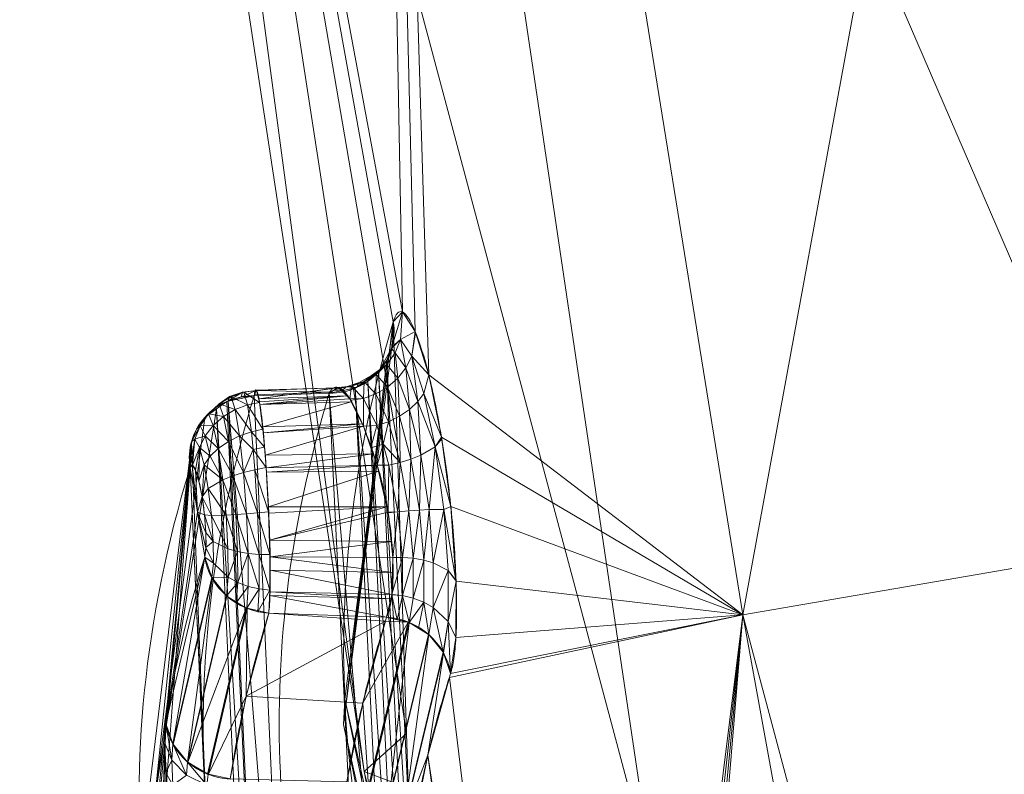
# Model space of a CAD drawing. Header units: millimetres. Extents: x -72 to 72, y -145 to 145.
# Tile 17 of 256: x -42.55 to -38.18, y -109.46 to -106.11. Entities that reach past the tile are written whole.
import ezdxf

# ---------------------------------------------------------------- set-up
doc = ezdxf.new("R2010")
doc.units = ezdxf.units.MM
doc.layers.add('1', color=7, linetype='CONTINUOUS')

msp = doc.modelspace()

# ---------------------------------------------------------------- linework, layer by layer
at = {"layer": '1', "color": 163, "linetype": 'Continuous', "lineweight": 13}
for p, q in [((-41.178, -107.767, -4.833), (-41.5118, -107.7781, -4.8367)), ((-40.9229, -108.7626, -5.1683), (-41.4469, -108.7452, -5.1624))]:
    msp.add_line(p, q, dxfattribs=at)
at = {"layer": '1', "color": 163, "linetype": 'Continuous', "lineweight": 13, "extrusion": (0.096087, 0.317768, -0.943287)}
msp.add_arc((8.3158, -109.8657, -33.6427), 0.3, 155.411, 252.0708, dxfattribs=at)
at = {"layer": '1', "color": 163, "linetype": 'Continuous', "lineweight": 13, "extrusion": (0.096773, 0.317769, -0.943217)}
msp.add_arc((8.2193, -110.5472, -33.7038), 0.3, 335.262, 71.964, dxfattribs=at)
at = {"layer": '1', "color": 163, "linetype": 'Continuous', "lineweight": 13, "extrusion": (-0.097977, -0.317688, 0.94312)}
msp.add_arc((-7.6315, -110.9502, 33.7391), 0.3, 204.9687, 284.2082, dxfattribs=at)
at = {"layer": '1', "color": 163, "linetype": 'Continuous', "lineweight": 13, "extrusion": (0.100883, 0.317498, -0.942877)}
msp.add_arc((5.9897, -111.4312, -33.7873), 0.3, 75.3325, 154.4955, dxfattribs=at)
at = {"layer": '1', "color": 163, "linetype": 'Continuous', "lineweight": 13, "extrusion": (-0.049953, -0.31883, 0.946495)}
msp.add_arc((-24.2038, -109.1346, 34.1694), 0.3, 196.8743, 276.4326, dxfattribs=at)
at = {"layer": '1', "color": 163, "linetype": 'Continuous', "lineweight": 13}
for points, knots in [([(-40.6385, -109.0123, -5.222), (-40.633, -108.995, -5.2732), (-40.6233, -108.9511, -5.3729), (-40.6108, -108.8253, -5.5513), (-40.6112, -108.6001, -5.7129), (-40.6326, -108.2808, -5.8038), (-40.6773, -107.9552, -5.7522), (-40.7346, -107.6687, -5.5938), (-40.7973, -107.4751, -5.3311), (-40.8455, -107.3972, -5.07), (-40.876, -107.406, -4.8536), (-40.888, -107.4315, -4.748), (-40.8933, -107.4488, -4.6968)], [0, 0, 0, 0, 0.0625, 0.125, 0.25, 0.375, 0.5, 0.625, 0.75, 0.875, 0.9375, 1, 1, 1, 1]), ([(-41.4469, -108.7452, -5.1624), (-41.4455, -108.7345, -5.194), (-41.4431, -108.7068, -5.2551), (-41.4398, -108.6288, -5.3643), (-41.4396, -108.4937, -5.468), (-41.4462, -108.2965, -5.5209), (-41.458, -108.0943, -5.4944), (-41.4717, -107.9176, -5.3928), (-41.4881, -107.7932, -5.2316), (-41.4999, -107.7488, -5.0677), (-41.5074, -107.7527, -4.9337), (-41.5105, -107.7675, -4.8683), (-41.5118, -107.7781, -4.8367)], [0, 0, 0, 0, 0.0625, 0.125, 0.25, 0.375, 0.5, 0.625, 0.75, 0.875, 0.9375, 1, 1, 1, 1]), ([(-41.178, -107.767, -4.833), (-41.1727, -107.7559, -4.8659), (-41.1606, -107.7403, -4.9338), (-41.1313, -107.7362, -5.0721), (-41.0866, -107.7813, -5.2398), (-41.0362, -107.8857, -5.3759), (-40.9949, -107.9946, -5.456), (-40.9637, -108.0861, -5.4994), (-40.9363, -108.1855, -5.5245), (-40.9093, -108.3241, -5.532), (-40.8918, -108.4977, -5.4884), (-40.8947, -108.6409, -5.3798), (-40.9077, -108.7228, -5.2652), (-40.9174, -108.7515, -5.2013), (-40.9229, -108.7626, -5.1683)], [0, 0, 0, 0, 0.0625, 0.125, 0.25, 0.375, 0.4375, 0.5, 0.5625, 0.625, 0.75, 0.875, 0.9375, 1, 1, 1, 1]), ([(-41.7965, -108.0964, -4.9731), (-41.7951, -108.092, -4.9862), (-41.792, -108.0858, -5.0132), (-41.7843, -108.0844, -5.0685), (-41.7724, -108.1049, -5.1349), (-41.757, -108.1524, -5.2033), (-41.7426, -108.2248, -5.2456), (-41.7313, -108.3084, -5.2573), (-41.7258, -108.3892, -5.2322), (-41.7251, -108.4468, -5.1915), (-41.7274, -108.4756, -5.152), (-41.7295, -108.4882, -5.1273), (-41.7308, -108.4932, -5.1144), (-41.7315, -108.4954, -5.1078)], [0, 0, 0, 0, 0.0625, 0.125, 0.25, 0.375, 0.5, 0.625, 0.75, 0.875, 0.9375, 0.96875, 1, 1, 1, 1]), ([(-41.6182, -109.4821, -2.9749), (-41.6073, -109.4125, -3.1815), (-41.5949, -109.3429, -3.388), (-41.5634, -109.1853, -3.8561), (-41.5434, -109.0972, -4.1177), (-41.4987, -108.9211, -4.6403), (-41.474, -108.8331, -4.9014), (-41.4469, -108.7453, -5.1624), (-41.4469, -108.7452, -5.1624), (-41.4469, -108.7452, -5.1624)], [0, 0, 0, 0, 0.282887, 0.282887, 0.641444, 0.641444, 0.999974, 0.999974, 1, 1, 1, 1]), ([(-40.9229, -108.7626, -5.1683), (-40.9229, -108.7626, -5.1683), (-40.9229, -108.7626, -5.1683), (-40.9508, -108.8504, -4.9075), (-40.9763, -108.9383, -4.6466), (-41.0225, -109.1141, -4.1242), (-41.0432, -109.2022, -3.8629), (-41.0756, -109.3585, -3.3986), (-41.0883, -109.4268, -3.1958), (-41.0996, -109.4951, -2.9929)], [0, 0, 0, 0, 0.000026, 0.000026, 0.36034, 0.36034, 0.72068, 0.72068, 1, 1, 1, 1]), ([(-40.8137, -109.742, -3.0603), (-40.8026, -109.674, -3.2619), (-40.79, -109.606, -3.4634), (-40.7578, -109.4502, -3.9247), (-40.7373, -109.3626, -4.1844), (-40.6915, -109.1873, -4.7035), (-40.6662, -109.0998, -4.9629), (-40.6385, -109.0123, -5.222)], [0, 0, 0, 0, 0.279311, 0.279311, 0.63965, 0.63965, 1, 1, 1, 1])]:
    msp.add_open_spline(points, degree=3, knots=knots, dxfattribs=at)
for points in [[(-40.8933, -107.4488, -4.6968), (-41.0948, -108.1175, -2.7166), (-41.1932, -109.3529, 0.9493), (-40.9106, -110.3593, 3.9299), (-40.7288, -110.8012, 5.2404)], [(-41.0131, -111.1353, 5.1673), (-41.2287, -110.6117, 3.6125), (-41.4908, -109.5269, 0.3914), (-41.3592, -108.3663, -3.054), (-41.178, -107.767, -4.833)], [(-41.5118, -107.7781, -4.8367), (-41.5971, -108.0582, -4.0054), (-41.7204, -108.6198, -2.3384), (-41.7595, -109.4641, 0.1678), (-41.6476, -110.3077, 2.6723), (-41.4718, -110.8677, 4.3351), (-41.3585, -111.1467, 5.1634)], [(-41.6428, -111.4804, 5.0899), (-41.8179, -111.0506, 3.8123), (-42.1022, -110.0505, 0.843), (-42.0072, -108.7863, -2.9205), (-41.7965, -108.0964, -4.9731)], [(-41.7315, -108.4954, -5.1078), (-41.8075, -108.7406, -4.3776), (-41.8652, -108.9872, -3.6435), (-41.9041, -109.2351, -2.9068)], [(-41.8692, -109.8021, -2.4976), (-41.9013, -109.55, -2.4979), (-41.917, -109.3168, -2.6638), (-41.9041, -109.2351, -2.9068)]]:
    msp.add_open_spline(points, degree=3, dxfattribs=at)
for points in [[(-39.3392, -108.7523, -11.1659), (-41.0234, -98.3203, -8.0652), (-37.2442, -97.3177, -15.9615)], [(-37.2442, -97.3177, -15.9615), (-35.958, -108.1694, -18.6279), (-39.3392, -108.7523, -11.1659)], [(-42.4282, -98.9188, 0.0055), (-41.0234, -98.3203, -8.0652), (-40.8527, -107.4053, -5.0133)], [(-41.0234, -98.3203, -8.0652), (-40.7355, -107.6844, -5.5762), (-40.7967, -107.4914, -5.3216)], [(-40.7355, -107.6844, -5.5762), (-41.0234, -98.3203, -8.0652), (-39.3392, -108.7523, -11.1659)], [(-40.7967, -107.4914, -5.3216), (-40.8527, -107.4053, -5.0133), (-41.0234, -98.3203, -8.0652)], [(-41.0232, -109.4484, 4.1999), (-42.5536, -99.3802, 7.6604), (-42.4282, -98.9188, 0.0055)], [(-40.8527, -107.4053, -5.0133), (-40.8933, -107.4488, -4.6968), (-42.4282, -98.9188, 0.0055)], [(-42.4282, -98.9188, 0.0055), (-40.8339, -109.2805, 0.7327), (-41.0232, -109.4484, 4.1999)], [(-42.4282, -98.9188, 0.0055), (-40.8759, -107.9842, -3.1098), (-40.8339, -109.2805, 0.7327)], [(-40.8933, -107.4488, -4.6968), (-40.8759, -107.9842, -3.1098), (-42.4282, -98.9188, 0.0055)], [(-42.5536, -99.3802, 7.6604), (-41.0232, -109.4484, 4.1999), (-39.7376, -109.935, 12.0645)], [(-39.7376, -109.935, 12.0645), (-41.1933, -100.1131, 15.8777), (-42.5536, -99.3802, 7.6604)], [(-41.1933, -100.1131, 15.8777), (-39.7376, -109.935, 12.0645), (-36.8112, -110.2718, 19.4347)], [(-36.8112, -110.2718, 19.4347), (-37.9325, -100.6386, 23.4731), (-41.1933, -100.1131, 15.8777)], [(-40.8527, -107.4053, -5.0133), (-40.8616, -107.5279, -5.0145), (-40.9004, -107.562, -4.7356)], [(-40.9004, -107.562, -4.7356), (-40.8933, -107.4488, -4.6968), (-40.8527, -107.4053, -5.0133)], [(-40.8616, -107.5279, -5.0145), (-40.8527, -107.4053, -5.0133), (-40.7967, -107.4914, -5.3216)], [(-41.1153, -109.24, 0.2385), (-41.1084, -109.1272, 0.2766), (-40.8933, -107.4488, -4.6968)], [(-40.8933, -107.4488, -4.6968), (-40.8992, -107.5621, -4.7355), (-41.1153, -109.24, 0.2385)], [(-40.7967, -107.4914, -5.3216), (-40.8115, -107.6024, -5.2817), (-40.8616, -107.5279, -5.0145)], [(-40.7967, -107.4914, -5.3216), (-40.795, -107.497, -5.3289), (-40.8115, -107.6024, -5.2817)], [(-40.8115, -107.6024, -5.2817), (-40.795, -107.497, -5.3289), (-40.7355, -107.6844, -5.5762)], [(-40.8616, -107.5279, -5.0145), (-40.8856, -107.5864, -5.0142), (-40.9007, -107.5674, -4.7375)], [(-40.9007, -107.5674, -4.7375), (-40.9004, -107.562, -4.7356), (-40.8616, -107.5279, -5.0145)], [(-40.8369, -107.6533, -5.2624), (-40.8856, -107.5864, -5.0142), (-40.8616, -107.5279, -5.0145)], [(-40.8616, -107.5279, -5.0145), (-40.8115, -107.6024, -5.2817), (-40.8369, -107.6533, -5.2624)], [(-41.1153, -109.24, 0.2385), (-40.8992, -107.5621, -4.7355), (-40.9221, -107.6193, -4.7571)], [(-40.9221, -107.6396, -5.016), (-40.9586, -107.6711, -4.7783), (-40.9007, -107.5674, -4.7375)], [(-40.9007, -107.5674, -4.7375), (-40.8856, -107.5864, -5.0142), (-40.9221, -107.6396, -5.016)], [(-40.8735, -107.7001, -5.2469), (-40.9221, -107.6396, -5.016), (-40.8856, -107.5864, -5.0142)], [(-40.8856, -107.5864, -5.0142), (-40.8369, -107.6533, -5.2624), (-40.8735, -107.7001, -5.2469)], [(-41.1153, -109.24, 0.2385), (-40.9221, -107.6193, -4.7571), (-40.7597, -110.9718, 5.1872)], [(-40.9221, -107.6396, -5.016), (-40.9691, -107.6836, -5.0198), (-40.9899, -107.6871, -4.9074)], [(-40.9899, -107.6871, -4.9074), (-40.9586, -107.6711, -4.7783), (-40.9221, -107.6396, -5.016)], [(-40.9192, -107.7397, -5.2362), (-40.9691, -107.6836, -5.0198), (-40.9221, -107.6396, -5.016)], [(-40.7597, -110.9718, 5.1872), (-40.9221, -107.6193, -4.7571), (-40.9586, -107.6711, -4.7783)], [(-40.9221, -107.6396, -5.016), (-40.8735, -107.7001, -5.2469), (-40.9192, -107.7397, -5.2362)], [(-40.7842, -107.8041, -5.4683), (-40.8369, -107.6533, -5.2624), (-40.8115, -107.6024, -5.2817)], [(-40.7355, -107.6844, -5.5762), (-40.7573, -107.7672, -5.5024), (-40.8115, -107.6024, -5.2817)], [(-40.8115, -107.6024, -5.2817), (-40.7573, -107.7672, -5.5024), (-40.7842, -107.8041, -5.4683)], [(-40.9899, -107.6871, -4.9074), (-40.9691, -107.6836, -5.0198), (-41.0229, -107.7159, -5.0254)], [(-40.9711, -107.7698, -5.2309), (-41.0229, -107.7159, -5.0254), (-40.9691, -107.6836, -5.0198)], [(-40.9899, -107.6871, -4.9074), (-41.0106, -107.7086, -4.7962), (-40.9586, -107.6711, -4.7783)], [(-40.7962, -111.0254, 5.1742), (-40.9586, -107.6711, -4.7783), (-41.0065, -107.7136, -4.7975)], [(-40.9691, -107.6836, -5.0198), (-40.9192, -107.7397, -5.2362), (-40.9711, -107.7698, -5.2309)], [(-40.9586, -107.6711, -4.7783), (-40.7962, -111.0254, 5.1742), (-40.7597, -110.9718, 5.1872)], [(-40.8208, -107.8387, -5.4391), (-40.8735, -107.7001, -5.2469), (-40.8369, -107.6533, -5.2624)], [(-40.8369, -107.6533, -5.2624), (-40.7842, -107.8041, -5.4683), (-40.8208, -107.8387, -5.4391)], [(-40.7573, -107.7672, -5.5024), (-40.7355, -107.6844, -5.5762), (-40.6793, -107.9624, -5.7345)], [(-39.3392, -108.7523, -11.1659), (-40.6793, -107.9624, -5.7345), (-40.7355, -107.6844, -5.5762)], [(-41.0567, -107.7418, -4.8121), (-41.0446, -107.7189, -4.9184), (-41.1023, -107.7376, -4.9281)], [(-41.0796, -107.7354, -5.0321), (-41.1023, -107.7376, -4.9281), (-41.0446, -107.7189, -4.9184)], [(-41.0446, -107.7189, -4.9184), (-41.0229, -107.7159, -5.0254), (-41.0796, -107.7354, -5.0321)], [(-41.0254, -107.7895, -5.2308), (-41.0796, -107.7354, -5.0321), (-41.0229, -107.7159, -5.0254)], [(-40.8437, -111.0705, 5.1656), (-41.0065, -107.7136, -4.7975), (-41.062, -107.744, -4.8134)], [(-40.9899, -107.6871, -4.9074), (-41.0446, -107.7189, -4.9184), (-41.0567, -107.7418, -4.8121)], [(-41.0567, -107.7418, -4.8121), (-41.0106, -107.7086, -4.7962), (-40.9899, -107.6871, -4.9074)], [(-41.0229, -107.7159, -5.0254), (-41.0446, -107.7189, -4.9184), (-40.9899, -107.6871, -4.9074)], [(-41.0229, -107.7159, -5.0254), (-40.9711, -107.7698, -5.2309), (-41.0254, -107.7895, -5.2308)], [(-41.0065, -107.7136, -4.7975), (-40.8437, -111.0705, 5.1656), (-40.7962, -111.0254, 5.1742)], [(-40.8653, -107.8689, -5.4168), (-40.9192, -107.7397, -5.2362), (-40.8735, -107.7001, -5.2469)], [(-40.8735, -107.7001, -5.2469), (-40.8208, -107.8387, -5.4391), (-40.8653, -107.8689, -5.4168)], [(-41.5636, -107.7623, -4.9454), (-41.6213, -107.7811, -4.9553), (-41.6278, -107.8011, -4.8563)], [(-41.6278, -107.8011, -4.8563), (-41.5692, -107.7836, -4.8444), (-41.5636, -107.7623, -4.9454)], [(-41.5568, -107.7622, -5.0455), (-41.6135, -107.782, -5.0529), (-41.6213, -107.7811, -4.9553)], [(-41.6213, -107.7811, -4.9553), (-41.5636, -107.7623, -4.9454), (-41.5568, -107.7622, -5.0455)], [(-41.6135, -107.782, -5.0529), (-41.5568, -107.7622, -5.0455), (-41.541, -107.8186, -5.2319)], [(-41.5692, -107.7836, -4.8444), (-41.5118, -107.7781, -4.8367), (-41.507, -107.7558, -4.9371)], [(-41.507, -107.7558, -4.9371), (-41.5636, -107.7623, -4.9454), (-41.5692, -107.7836, -4.8444)], [(-41.5636, -107.7623, -4.9454), (-41.507, -107.7558, -4.9371), (-41.5012, -107.7544, -5.0373)], [(-41.5012, -107.7544, -5.0373), (-41.5568, -107.7622, -5.0455), (-41.5636, -107.7623, -4.9454)], [(-41.5568, -107.7622, -5.0455), (-41.5012, -107.7544, -5.0373), (-41.4874, -107.8083, -5.226)], [(-41.4874, -107.8083, -5.226), (-41.541, -107.8186, -5.2319), (-41.5568, -107.7622, -5.0455)], [(-41.5118, -107.7781, -4.8367), (-41.178, -107.767, -4.833), (-41.1707, -107.7621, -4.8703), (-41.5099, -107.7735, -4.8733)], [(-41.3585, -111.1467, 5.1634), (-41.0131, -111.1353, 5.1673), (-41.178, -107.767, -4.833), (-41.5118, -107.7781, -4.8367)], [(-41.5022, -107.7546, -5.0221), (-41.5099, -107.7735, -4.8733), (-41.1707, -107.7621, -4.8703)], [(-41.5016, -107.7531, -5.0342), (-41.5022, -107.7546, -5.0221), (-41.1409, -107.7421, -5.0227)], [(-41.1707, -107.7621, -4.8703), (-41.1409, -107.7421, -5.0227), (-41.5022, -107.7546, -5.0221)], [(-41.4915, -107.7909, -5.1736), (-41.5016, -107.7531, -5.0342), (-41.1409, -107.7421, -5.0227)], [(-41.1409, -107.7421, -5.0227), (-41.1384, -107.7405, -5.0355), (-41.4915, -107.7909, -5.1736)], [(-41.1384, -107.7405, -5.0355), (-41.1003, -107.7782, -5.1783), (-41.4915, -107.7909, -5.1736)], [(-40.8986, -111.1044, 5.1618), (-41.062, -107.744, -4.8134), (-41.178, -107.767, -4.833)], [(-41.1577, -107.7534, -4.9371), (-41.178, -107.767, -4.833), (-41.1222, -107.7554, -4.8234)], [(-41.178, -107.767, -4.833), (-41.0131, -111.1353, 5.1673), (-40.8986, -111.1044, 5.1618)], [(-41.1222, -107.7554, -4.8234), (-41.1023, -107.7376, -4.9281), (-41.1577, -107.7534, -4.9371)], [(-41.1384, -107.7405, -5.0355), (-41.1577, -107.7534, -4.9371), (-41.1023, -107.7376, -4.9281)], [(-41.1023, -107.7376, -4.9281), (-41.0796, -107.7354, -5.0321), (-41.1384, -107.7405, -5.0355)], [(-41.0862, -107.7921, -5.2311), (-41.1384, -107.7405, -5.0355), (-41.0796, -107.7354, -5.0321)], [(-41.1023, -107.7376, -4.9281), (-41.1222, -107.7554, -4.8234), (-41.0567, -107.7418, -4.8121)], [(-41.0796, -107.7354, -5.0321), (-41.0254, -107.7895, -5.2308), (-41.0862, -107.7921, -5.2311)], [(-41.062, -107.744, -4.8134), (-40.8986, -111.1044, 5.1618), (-40.8437, -111.0705, 5.1656)], [(-40.967, -107.9108, -5.3956), (-41.0254, -107.7895, -5.2308), (-40.9711, -107.7698, -5.2309)], [(-40.9151, -107.8932, -5.4022), (-40.9711, -107.7698, -5.2309), (-40.9192, -107.7397, -5.2362)], [(-40.9711, -107.7698, -5.2309), (-40.9151, -107.8932, -5.4022), (-40.967, -107.9108, -5.3956)], [(-40.9192, -107.7397, -5.2362), (-40.8653, -107.8689, -5.4168), (-40.9151, -107.8932, -5.4022)], [(-40.7842, -107.8041, -5.4683), (-40.7573, -107.7672, -5.5024), (-40.7067, -108.005, -5.645)], [(-40.6793, -107.9624, -5.7345), (-40.7067, -108.005, -5.645), (-40.7573, -107.7672, -5.5024)], [(-41.6673, -107.8145, -5.0588), (-41.7143, -107.8587, -5.0628), (-41.7313, -107.874, -4.8915)], [(-41.7313, -107.874, -4.8915), (-41.6833, -107.8315, -4.8722), (-41.6673, -107.8145, -5.0588)], [(-41.7143, -107.8587, -5.0628), (-41.6673, -107.8145, -5.0588), (-41.6473, -107.8696, -5.2283)], [(-41.6673, -107.8145, -5.0588), (-41.6833, -107.8315, -4.8722), (-41.6213, -107.7811, -4.9553)], [(-41.6833, -107.8315, -4.8722), (-41.6278, -107.8011, -4.8563), (-41.6213, -107.7811, -4.9553)], [(-41.6331, -107.8033, -4.8576), (-41.6792, -107.8366, -4.8735), (-41.478, -111.1801, 5.1685)], [(-41.6213, -107.7811, -4.9553), (-41.6135, -107.782, -5.0529), (-41.6673, -107.8145, -5.0588)], [(-41.6673, -107.8145, -5.0588), (-41.6135, -107.782, -5.0529), (-41.5954, -107.8389, -5.2329)], [(-41.5954, -107.8389, -5.2329), (-41.6473, -107.8696, -5.2283), (-41.6673, -107.8145, -5.0588)], [(-41.478, -111.1801, 5.1685), (-41.4727, -111.1786, 5.1683), (-41.6275, -107.8022, -4.8566), (-41.6331, -107.8033, -4.8576)], [(-41.3585, -111.1467, 5.1634), (-41.5118, -107.7781, -4.8367), (-41.6275, -107.8022, -4.8566)], [(-41.6275, -107.8022, -4.8566), (-41.4727, -111.1786, 5.1683), (-41.3585, -111.1467, 5.1634)], [(-41.541, -107.8186, -5.2319), (-41.5954, -107.8389, -5.2329), (-41.6135, -107.782, -5.0529)], [(-41.541, -107.8186, -5.2319), (-41.4874, -107.8083, -5.226), (-41.4725, -107.9269, -5.3813)], [(-41.4877, -107.8051, -5.2257), (-41.4915, -107.7909, -5.1736), (-41.1003, -107.7782, -5.1783)], [(-41.4862, -107.8168, -5.2402), (-41.4877, -107.8051, -5.2257), (-41.1003, -107.7782, -5.1783)], [(-41.1003, -107.7782, -5.1783), (-41.0862, -107.7921, -5.2311), (-41.4862, -107.8168, -5.2402)], [(-41.0862, -107.7921, -5.2311), (-41.0802, -107.8042, -5.2472), (-41.4862, -107.8168, -5.2402)], [(-41.4737, -107.9167, -5.3643), (-41.4862, -107.8168, -5.2402), (-41.0802, -107.8042, -5.2472)], [(-41.0802, -107.8042, -5.2472), (-41.0316, -107.9029, -5.3783), (-41.4737, -107.9167, -5.3643)], [(-41.0254, -107.7895, -5.2308), (-41.0836, -107.7974, -5.2382), (-41.0862, -107.7921, -5.2311)], [(-41.0263, -107.9136, -5.3924), (-41.0836, -107.7974, -5.2382), (-41.0254, -107.7895, -5.2308)], [(-41.0254, -107.7895, -5.2308), (-40.967, -107.9108, -5.3956), (-41.0263, -107.9136, -5.3924)], [(-40.7714, -108.0424, -5.5651), (-40.8208, -107.8387, -5.4391), (-40.7842, -107.8041, -5.4683)], [(-40.7842, -107.8041, -5.4683), (-40.7067, -108.005, -5.645), (-40.7714, -108.0424, -5.5651)], [(-41.5238, -111.216, 5.1627), (-41.6792, -107.8366, -4.8735), (-41.9525, -109.5663, 0.1358)], [(-41.6792, -107.8366, -4.8735), (-41.7313, -107.874, -4.8915), (-41.9525, -109.5663, 0.1358)], [(-41.7143, -107.8587, -5.0628), (-41.7509, -107.9121, -5.0643), (-41.7678, -107.926, -4.9127)], [(-41.7678, -107.926, -4.9127), (-41.7313, -107.874, -4.8915), (-41.7143, -107.8587, -5.0628)], [(-41.7509, -107.9121, -5.0643), (-41.7143, -107.8587, -5.0628), (-41.6931, -107.9096, -5.2177)], [(-41.6473, -107.8696, -5.2283), (-41.6931, -107.9096, -5.2177), (-41.7143, -107.8587, -5.0628)], [(-41.6792, -107.8366, -4.8735), (-41.5238, -111.216, 5.1627), (-41.478, -111.1801, 5.1685)], [(-41.6473, -107.8696, -5.2283), (-41.5954, -107.8389, -5.2329), (-41.5763, -107.9562, -5.3767)], [(-41.5954, -107.8389, -5.2329), (-41.541, -107.8186, -5.2319), (-41.524, -107.9381, -5.3828)], [(-41.524, -107.9381, -5.3828), (-41.5763, -107.9562, -5.3767), (-41.5954, -107.8389, -5.2329)], [(-41.4725, -107.9269, -5.3813), (-41.524, -107.9381, -5.3828), (-41.541, -107.8186, -5.2319)], [(-40.8149, -108.0596, -5.5354), (-40.8653, -107.8689, -5.4168), (-40.8208, -107.8387, -5.4391)], [(-40.8208, -107.8387, -5.4391), (-40.7714, -108.0424, -5.5651), (-40.8149, -108.0596, -5.5354)], [(-41.9525, -109.5663, 0.1358), (-41.7313, -107.874, -4.8915), (-41.7891, -107.9778, -4.9324)], [(-41.6931, -107.9096, -5.2177), (-41.6473, -107.8696, -5.2283), (-41.6263, -107.9811, -5.3624)], [(-41.5763, -107.9562, -5.3767), (-41.6263, -107.9811, -5.3624), (-41.6473, -107.8696, -5.2283)], [(-41.4705, -107.9427, -5.3965), (-41.4737, -107.9167, -5.3643), (-41.0316, -107.9029, -5.3783)], [(-41.0316, -107.9029, -5.3783), (-41.0263, -107.9136, -5.3924), (-41.4705, -107.9427, -5.3965)], [(-40.9388, -107.9927, -5.4578), (-40.967, -107.9108, -5.3956), (-40.9151, -107.8932, -5.4022)], [(-40.9388, -107.9927, -5.4578), (-40.9151, -107.8932, -5.4022), (-40.8629, -108.0746, -5.5144)], [(-40.8629, -108.0746, -5.5144), (-40.9151, -107.8932, -5.4022), (-40.8653, -107.8689, -5.4168)], [(-40.8653, -107.8689, -5.4168), (-40.8149, -108.0596, -5.5354), (-40.8629, -108.0746, -5.5144)], [(-41.7509, -107.9121, -5.0643), (-41.7749, -107.9706, -5.0636), (-41.7906, -107.9832, -4.9343)], [(-41.7906, -107.9832, -4.9343), (-41.7678, -107.926, -4.9127), (-41.7509, -107.9121, -5.0643)], [(-41.7749, -107.9706, -5.0636), (-41.7509, -107.9121, -5.0643), (-41.7298, -107.9568, -5.2018)], [(-41.6931, -107.9096, -5.2177), (-41.7298, -107.9568, -5.2018), (-41.7509, -107.9121, -5.0643)], [(-41.7298, -107.9568, -5.2018), (-41.6931, -107.9096, -5.2177), (-41.671, -108.0119, -5.3399)], [(-41.6263, -107.9811, -5.3624), (-41.671, -108.0119, -5.3399), (-41.6931, -107.9096, -5.2177)], [(-41.5763, -107.9562, -5.3767), (-41.524, -107.9381, -5.3828), (-41.5159, -108.0171, -5.4386)], [(-41.524, -107.9381, -5.3828), (-41.4725, -107.9269, -5.3813), (-41.4653, -108.0064, -5.4396)], [(-41.4653, -108.0064, -5.4396), (-41.5159, -108.0171, -5.4386), (-41.524, -107.9381, -5.3828)], [(-41.4628, -108.0428, -5.4514), (-41.4705, -107.9427, -5.3965), (-41.0263, -107.9136, -5.3924)], [(-41.0263, -107.9136, -5.3924), (-40.9825, -108.0364, -5.4659), (-41.4628, -108.0428, -5.4514)], [(-40.9924, -108.0088, -5.4493), (-41.0263, -107.9136, -5.3924), (-40.967, -107.9108, -5.3956)], [(-40.967, -107.9108, -5.3956), (-40.9388, -107.9927, -5.4578), (-40.9924, -108.0088, -5.4493)], [(-41.7891, -107.9778, -4.9324), (-41.9892, -109.6189, 0.1186), (-41.9525, -109.5663, 0.1358)], [(-41.9388, -109.6482, 0.108), (-41.9892, -109.6189, 0.1186), (-41.7891, -107.9778, -4.9324)], [(-41.7891, -107.9778, -4.9324), (-41.7894, -107.9833, -4.9343), (-41.9388, -109.6482, 0.108)], [(-41.7197, -109.7881, 0.0576), (-41.9388, -109.6482, 0.108), (-41.7894, -107.9833, -4.9343)], [(-41.7749, -107.9706, -5.0636), (-41.7858, -108.0867, -5.0561), (-41.7965, -108.0965, -4.9731)], [(-41.7965, -108.0965, -4.9731), (-41.7906, -107.9832, -4.9343), (-41.7749, -107.9706, -5.0636)], [(-41.7894, -107.9833, -4.9343), (-41.7965, -108.0965, -4.9731), (-41.7197, -109.7881, 0.0576)], [(-41.7858, -108.0867, -5.0561), (-41.7749, -107.9706, -5.0636), (-41.7552, -108.0079, -5.1815)], [(-41.7298, -107.9568, -5.2018), (-41.7552, -108.0079, -5.1815), (-41.7749, -107.9706, -5.0636)], [(-41.7552, -108.0079, -5.1815), (-41.7298, -107.9568, -5.2018), (-41.7077, -108.0471, -5.3103)], [(-41.671, -108.0119, -5.3399), (-41.7077, -108.0471, -5.3103), (-41.7298, -107.9568, -5.2018)], [(-41.671, -108.0119, -5.3399), (-41.6263, -107.9811, -5.3624), (-41.6071, -108.1344, -5.4449)], [(-41.6263, -107.9811, -5.3624), (-41.5763, -107.9562, -5.3767), (-41.5587, -108.1191, -5.4662)], [(-41.5587, -108.1191, -5.4662), (-41.6071, -108.1344, -5.4449), (-41.6263, -107.9811, -5.3624)], [(-41.5587, -108.1191, -5.4662), (-41.5763, -107.9562, -5.3767), (-41.5159, -108.0171, -5.4386)], [(-40.9644, -108.087, -5.4962), (-40.9924, -108.0088, -5.4493), (-40.9388, -107.9927, -5.4578)], [(-40.9388, -107.9927, -5.4578), (-40.9128, -108.0868, -5.5025), (-40.9644, -108.087, -5.4962)], [(-40.8629, -108.0746, -5.5144), (-40.9128, -108.0868, -5.5025), (-40.9388, -107.9927, -5.4578)], [(-40.6793, -107.9624, -5.7345), (-40.6783, -107.9697, -5.7356), (-40.7067, -108.005, -5.645)], [(-40.7067, -108.005, -5.645), (-40.6783, -107.9697, -5.7356), (-40.6375, -108.2702, -5.7803)], [(-39.3392, -108.7523, -11.1659), (-40.6375, -108.2702, -5.7803), (-40.6793, -107.9624, -5.7345)], [(-41.7552, -108.0079, -5.1815), (-41.7719, -108.1091, -5.1346), (-41.7858, -108.0867, -5.0561)], [(-41.757, -108.1578, -5.1992), (-41.7719, -108.1091, -5.1346), (-41.7552, -108.0079, -5.1815)], [(-41.7552, -108.0079, -5.1815), (-41.7345, -108.0846, -5.2754), (-41.757, -108.1578, -5.1992)], [(-41.7077, -108.0471, -5.3103), (-41.7345, -108.0846, -5.2754), (-41.7552, -108.0079, -5.1815)], [(-41.7077, -108.0471, -5.3103), (-41.671, -108.0119, -5.3399), (-41.6508, -108.152, -5.4147)], [(-41.6071, -108.1344, -5.4449), (-41.6508, -108.152, -5.4147), (-41.671, -108.0119, -5.3399)], [(-41.5159, -108.0171, -5.4386), (-41.5083, -108.1066, -5.4783), (-41.5587, -108.1191, -5.4662)], [(-41.5159, -108.0171, -5.4386), (-41.4653, -108.0064, -5.4396), (-41.4585, -108.0973, -5.4815)], [(-41.4585, -108.0973, -5.4815), (-41.5083, -108.1066, -5.4783), (-41.5159, -108.0171, -5.4386)], [(-41.4585, -108.0985, -5.4819), (-41.4628, -108.0428, -5.4514), (-40.9825, -108.0364, -5.4659)], [(-40.9825, -108.0364, -5.4659), (-40.9644, -108.087, -5.4962), (-41.4585, -108.0985, -5.4819)], [(-40.7346, -108.2841, -5.596), (-40.7714, -108.0424, -5.5651), (-40.7067, -108.005, -5.645)], [(-40.7067, -108.005, -5.645), (-40.6692, -108.2833, -5.6784), (-40.7346, -108.2841, -5.596)], [(-40.6375, -108.2702, -5.7803), (-40.6692, -108.2833, -5.6784), (-40.7067, -108.005, -5.645)], [(-41.7345, -108.0846, -5.2754), (-41.7077, -108.0471, -5.3103), (-41.6508, -108.152, -5.4147)], [(-40.8728, -108.2936, -5.5278), (-40.9128, -108.0868, -5.5025), (-40.8629, -108.0746, -5.5144)], [(-40.8629, -108.0746, -5.5144), (-40.8242, -108.2895, -5.5417), (-40.8728, -108.2936, -5.5278)], [(-40.8242, -108.2895, -5.5417), (-40.8629, -108.0746, -5.5144), (-40.8149, -108.0596, -5.5354)], [(-40.8149, -108.0596, -5.5354), (-40.7774, -108.2863, -5.5646), (-40.8242, -108.2895, -5.5417)], [(-40.7774, -108.2863, -5.5646), (-40.8149, -108.0596, -5.5354), (-40.7714, -108.0424, -5.5651)], [(-40.7714, -108.0424, -5.5651), (-40.7346, -108.2841, -5.596), (-40.7774, -108.2863, -5.5646)], [(-41.6428, -111.4804, 5.0899), (-41.7965, -108.0965, -4.9731), (-41.9592, -109.7811, -1.2828)], [(-41.7965, -108.0965, -4.9731), (-41.9481, -109.7525, -1.5226), (-41.9592, -109.7811, -1.2828)], [(-41.7965, -108.0965, -4.9731), (-41.9253, -109.8161, -1.741), (-41.9481, -109.7525, -1.5226)], [(-41.9253, -109.8161, -1.741), (-41.7965, -108.0965, -4.9731), (-41.9055, -109.245, -2.8797)], [(-41.9041, -109.2351, -2.9068), (-41.9055, -109.245, -2.8797), (-41.7965, -108.0965, -4.9731)], [(-41.9041, -109.2351, -2.9068), (-41.7965, -108.0965, -4.9731), (-41.764, -108.2958, -5.0407)], [(-41.764, -108.2958, -5.0407), (-41.7965, -108.0965, -4.9731), (-41.7864, -108.0861, -5.0527)], [(-41.7864, -108.0861, -5.0527), (-41.7723, -108.1085, -5.1327), (-41.764, -108.2958, -5.0407)], [(-41.7723, -108.1085, -5.1327), (-41.7569, -108.1576, -5.1999), (-41.7433, -108.2257, -5.2401), (-41.764, -108.2958, -5.0407)], [(-41.743, -108.2271, -5.2406), (-41.757, -108.1578, -5.1992), (-41.7345, -108.0846, -5.2754)], [(-41.7345, -108.0846, -5.2754), (-41.7154, -108.1906, -5.3335), (-41.743, -108.2271, -5.2406)], [(-41.6508, -108.152, -5.4147), (-41.7154, -108.1906, -5.3335), (-41.7345, -108.0846, -5.2754)], [(-41.6071, -108.1344, -5.4449), (-41.5587, -108.1191, -5.4662), (-41.5456, -108.3031, -5.4849)], [(-41.5587, -108.1191, -5.4662), (-41.5083, -108.1066, -5.4783), (-41.4965, -108.2988, -5.4996)], [(-41.4965, -108.2988, -5.4996), (-41.5456, -108.3031, -5.4849), (-41.5587, -108.1191, -5.4662)], [(-41.5083, -108.1066, -5.4783), (-41.4585, -108.0973, -5.4815), (-41.448, -108.294, -5.5057)], [(-41.448, -108.294, -5.5057), (-41.4965, -108.2988, -5.4996), (-41.5083, -108.1066, -5.4783)], [(-41.4574, -108.1175, -5.4843), (-41.4585, -108.0985, -5.4819), (-40.9644, -108.087, -5.4962)], [(-40.9644, -108.087, -5.4962), (-40.9584, -108.1129, -5.4999), (-41.4574, -108.1175, -5.4843)], [(-41.4485, -108.2716, -5.5037), (-41.4574, -108.1175, -5.4843), (-40.9584, -108.1129, -5.4999)], [(-40.9584, -108.1129, -5.4999), (-40.9216, -108.272, -5.5229), (-41.4485, -108.2716, -5.5037)], [(-40.9162, -108.2954, -5.5263), (-40.9644, -108.087, -5.4962), (-40.9128, -108.0868, -5.5025)], [(-40.9128, -108.0868, -5.5025), (-40.8728, -108.2936, -5.5278), (-40.9162, -108.2954, -5.5263)], [(-41.7154, -108.1906, -5.3335), (-41.6508, -108.152, -5.4147), (-41.6359, -108.309, -5.429)], [(-41.6508, -108.152, -5.4147), (-41.6071, -108.1344, -5.4449), (-41.5928, -108.3065, -5.4611)], [(-41.5928, -108.3065, -5.4611), (-41.6359, -108.309, -5.429), (-41.6508, -108.152, -5.4147)], [(-41.5456, -108.3031, -5.4849), (-41.5928, -108.3065, -5.4611), (-41.6071, -108.1344, -5.4449)], [(-41.743, -108.2271, -5.2406), (-41.7154, -108.1906, -5.3335), (-41.7012, -108.3105, -5.3452)], [(-41.6359, -108.309, -5.429), (-41.7012, -108.3105, -5.3452), (-41.7154, -108.1906, -5.3335)], [(-39.3392, -108.7523, -11.1659), (-35.958, -108.1694, -18.6279), (-36.8518, -118.0861, -15.2334)], [(-41.764, -108.2958, -5.0407), (-41.7433, -108.2257, -5.2401), (-41.7324, -108.3068, -5.2512)], [(-41.7012, -108.3105, -5.3452), (-41.7324, -108.3076, -5.2505), (-41.743, -108.2271, -5.2406)], [(-41.764, -108.2958, -5.0407), (-41.7315, -108.4954, -5.1078), (-41.9041, -109.2351, -2.9068)], [(-41.764, -108.2958, -5.0407), (-41.7266, -108.3869, -5.2284), (-41.7261, -108.4553, -5.1776)], [(-41.7324, -108.3068, -5.2512), (-41.7266, -108.3869, -5.2284), (-41.764, -108.2958, -5.0407)], [(-41.7261, -108.4553, -5.1776), (-41.7312, -108.4944, -5.1107), (-41.764, -108.2958, -5.0407)], [(-41.7312, -108.4944, -5.1107), (-41.7315, -108.4954, -5.1078), (-41.764, -108.2958, -5.0407)], [(-41.5456, -108.3031, -5.4849), (-41.4965, -108.2988, -5.4996), (-41.4901, -108.4831, -5.448)], [(-41.4965, -108.2988, -5.4996), (-41.448, -108.294, -5.5057), (-41.4421, -108.4837, -5.454)], [(-41.4421, -108.4837, -5.454), (-41.4901, -108.4831, -5.448), (-41.4965, -108.2988, -5.4996)], [(-41.4469, -108.3007, -5.5073), (-41.4485, -108.2716, -5.5037), (-40.9216, -108.272, -5.5229)], [(-41.443, -108.4203, -5.4737), (-41.4469, -108.3007, -5.5073), (-40.9216, -108.272, -5.5229)], [(-40.9216, -108.272, -5.5229), (-40.9162, -108.2954, -5.5263), (-41.443, -108.4203, -5.4737)], [(-40.9162, -108.2954, -5.5263), (-40.9028, -108.4265, -5.4915), (-41.443, -108.4203, -5.4737)], [(-40.8728, -108.2936, -5.5278), (-40.9159, -108.2985, -5.5254), (-40.9162, -108.2954, -5.5263)], [(-40.8956, -108.4969, -5.4729), (-40.9159, -108.2985, -5.5254), (-40.8728, -108.2936, -5.5278)], [(-40.8728, -108.2936, -5.5278), (-40.8524, -108.4964, -5.4715), (-40.8956, -108.4969, -5.4729)], [(-40.8524, -108.4964, -5.4715), (-40.8728, -108.2936, -5.5278), (-40.8242, -108.2895, -5.5417)], [(-40.8242, -108.2895, -5.5417), (-40.8044, -108.5008, -5.4836), (-40.8524, -108.4964, -5.4715)], [(-40.8044, -108.5008, -5.4836), (-40.8242, -108.2895, -5.5417), (-40.7774, -108.2863, -5.5646)], [(-40.7774, -108.2863, -5.5646), (-40.758, -108.5091, -5.5035), (-40.8044, -108.5008, -5.4836)], [(-40.758, -108.5091, -5.5035), (-40.7774, -108.2863, -5.5646), (-40.7346, -108.2841, -5.596)], [(-40.7346, -108.2841, -5.596), (-40.7155, -108.5213, -5.5309), (-40.758, -108.5091, -5.5035)], [(-40.7155, -108.5213, -5.5309), (-40.7346, -108.2841, -5.596), (-40.6692, -108.2833, -5.6784)], [(-40.6692, -108.2833, -5.6784), (-40.6498, -108.5552, -5.6029), (-40.7155, -108.5213, -5.5309)], [(-40.6692, -108.2833, -5.6784), (-40.6375, -108.2702, -5.7803), (-40.6147, -108.5973, -5.6917)], [(-40.6147, -108.5973, -5.6917), (-40.6498, -108.5552, -5.6029), (-40.6692, -108.2833, -5.6784)], [(-40.6143, -108.6028, -5.6902), (-40.6375, -108.2702, -5.7803), (-39.3392, -108.7523, -11.1659)], [(-41.6936, -108.4257, -5.3119), (-41.7265, -108.3862, -5.2291), (-41.7324, -108.3076, -5.2505)], [(-41.7324, -108.3076, -5.2505), (-41.7012, -108.3105, -5.3452), (-41.6936, -108.4257, -5.3119)], [(-41.7012, -108.3105, -5.3452), (-41.6359, -108.309, -5.429), (-41.6279, -108.4588, -5.3851)], [(-41.6279, -108.4588, -5.3851), (-41.6936, -108.4257, -5.3119), (-41.7012, -108.3105, -5.3452)], [(-41.6359, -108.309, -5.429), (-41.5928, -108.3065, -5.4611), (-41.5852, -108.4707, -5.4135)], [(-41.5852, -108.4707, -5.4135), (-41.6279, -108.4588, -5.3851), (-41.6359, -108.309, -5.429)], [(-41.5928, -108.3065, -5.4611), (-41.5456, -108.3031, -5.4849), (-41.5385, -108.4788, -5.4346)], [(-41.5385, -108.4788, -5.4346), (-41.5852, -108.4707, -5.4135), (-41.5928, -108.3065, -5.4611)], [(-41.4901, -108.4831, -5.448), (-41.5385, -108.4788, -5.4346), (-41.5456, -108.3031, -5.4849)], [(-41.726, -108.4524, -5.1802), (-41.7265, -108.3862, -5.2291), (-41.6936, -108.4257, -5.3119)], [(-41.6936, -108.4257, -5.3119), (-41.693, -108.5224, -5.2401), (-41.726, -108.4524, -5.1802)], [(-41.693, -108.5224, -5.2401), (-41.6936, -108.4257, -5.3119), (-41.6279, -108.4588, -5.3851), (-41.6273, -108.5842, -5.2918)], [(-41.4406, -108.4942, -5.453), (-41.443, -108.4203, -5.4737), (-40.9028, -108.4265, -5.4915)], [(-40.9028, -108.4265, -5.4915), (-40.8956, -108.4969, -5.4729), (-41.4406, -108.4942, -5.453)], [(-41.7315, -108.4954, -5.1078), (-41.726, -108.4524, -5.1802), (-41.693, -108.5224, -5.2401)], [(-41.6273, -108.5842, -5.2918), (-41.6279, -108.4588, -5.3851), (-41.5852, -108.4707, -5.4135)], [(-41.5852, -108.4707, -5.4135), (-41.5846, -108.6081, -5.3112), (-41.6273, -108.5842, -5.2918)], [(-41.5846, -108.6081, -5.3112), (-41.5852, -108.4707, -5.4135), (-41.5385, -108.4788, -5.4346)], [(-41.8723, -109.3265, -2.9359), (-41.9041, -109.2351, -2.9068), (-41.7315, -108.4954, -5.1078)], [(-41.7315, -108.4954, -5.1078), (-41.6994, -108.5868, -5.1353), (-41.8723, -109.3265, -2.9359)], [(-41.693, -108.5224, -5.2401), (-41.7001, -108.5864, -5.1352), (-41.7315, -108.4954, -5.1078)], [(-41.5385, -108.4788, -5.4346), (-41.5379, -108.6258, -5.3252), (-41.5846, -108.6081, -5.3112)], [(-41.4895, -108.6371, -5.3335), (-41.5379, -108.6258, -5.3252), (-41.5385, -108.4788, -5.4346)], [(-41.5385, -108.4788, -5.4346), (-41.4901, -108.4831, -5.448), (-41.4895, -108.6371, -5.3335)], [(-41.4416, -108.6421, -5.3363), (-41.4895, -108.6371, -5.3335), (-41.4901, -108.4831, -5.448)], [(-41.4901, -108.4831, -5.448), (-41.4421, -108.4837, -5.454), (-41.4416, -108.6421, -5.3363)], [(-40.897, -108.5639, -5.421), (-41.4408, -108.5533, -5.4063), (-41.4406, -108.4942, -5.453)], [(-41.4406, -108.4942, -5.453), (-40.8956, -108.4969, -5.4729), (-40.897, -108.5639, -5.421)], [(-40.8524, -108.4964, -5.4715), (-40.8529, -108.666, -5.3441), (-40.8991, -108.6619, -5.3452)], [(-40.8991, -108.6619, -5.3452), (-40.8956, -108.4969, -5.4729), (-40.8524, -108.4964, -5.4715)], [(-40.8529, -108.666, -5.3441), (-40.8524, -108.4964, -5.4715), (-40.8044, -108.5008, -5.4836)], [(-40.8044, -108.5008, -5.4836), (-40.8047, -108.6774, -5.3514), (-40.8529, -108.666, -5.3441)], [(-40.8047, -108.6774, -5.3514), (-40.8044, -108.5008, -5.4836), (-40.758, -108.5091, -5.5035)], [(-40.758, -108.5091, -5.5035), (-40.7582, -108.6954, -5.3644), (-40.8047, -108.6774, -5.3514)], [(-40.758, -108.5091, -5.5035), (-40.7155, -108.5213, -5.5309), (-40.7156, -108.7197, -5.3828), (-40.7582, -108.6954, -5.3644)], [(-41.7001, -108.5864, -5.1352), (-41.693, -108.5224, -5.2401), (-41.6273, -108.5842, -5.2918)], [(-40.8991, -108.6619, -5.3452), (-41.441, -108.6494, -5.3306), (-41.4408, -108.5533, -5.4063)], [(-41.4408, -108.5533, -5.4063), (-40.897, -108.5639, -5.421), (-40.8991, -108.6619, -5.3452)], [(-40.7156, -108.7197, -5.3828), (-40.7155, -108.5213, -5.5309), (-40.6498, -108.5552, -5.6029)], [(-40.6498, -108.5552, -5.6029), (-40.6499, -108.7824, -5.433), (-40.7156, -108.7197, -5.3828)], [(-40.6499, -108.7824, -5.433), (-40.6498, -108.5552, -5.6029), (-40.6143, -108.6028, -5.6902)], [(-40.6498, -108.5552, -5.6029), (-40.6147, -108.5973, -5.6917), (-40.6143, -108.6028, -5.6902)], [(-41.8723, -109.3265, -2.9359), (-41.6994, -108.5868, -5.1353), (-41.6986, -108.5891, -5.136)], [(-41.8715, -109.3289, -2.9366), (-41.8723, -109.3265, -2.9359), (-41.6986, -108.5891, -5.136)], [(-41.8074, -109.407, -2.9596), (-41.8715, -109.3289, -2.9366), (-41.6986, -108.5891, -5.136)], [(-41.6986, -108.5891, -5.136), (-41.6347, -108.6677, -5.1558), (-41.8074, -109.407, -2.9596)], [(-41.6273, -108.5842, -5.2918), (-41.6347, -108.6677, -5.1558), (-41.7001, -108.5864, -5.1352)], [(-41.6347, -108.6677, -5.1558), (-41.6273, -108.5842, -5.2918), (-41.5846, -108.6081, -5.3112)], [(-40.6143, -108.6028, -5.6902), (-40.6151, -108.8529, -5.5016), (-40.6499, -108.7824, -5.433)], [(-39.3392, -108.7523, -11.1659), (-40.6151, -108.8529, -5.5016), (-40.6143, -108.6028, -5.6902)], [(-41.5846, -108.6081, -5.3112), (-41.5917, -108.6994, -5.162), (-41.6347, -108.6677, -5.1558)], [(-41.5917, -108.6994, -5.162), (-41.5846, -108.6081, -5.3112), (-41.5379, -108.6258, -5.3252)], [(-41.5379, -108.6258, -5.3252), (-41.5444, -108.7231, -5.1651), (-41.5917, -108.6994, -5.162)], [(-41.5444, -108.7231, -5.1651), (-41.5379, -108.6258, -5.3252), (-41.4895, -108.6371, -5.3335)], [(-41.4895, -108.6371, -5.3335), (-41.4954, -108.7383, -5.1651), (-41.5444, -108.7231, -5.1651)], [(-41.4954, -108.7383, -5.1651), (-41.4895, -108.6371, -5.3335), (-41.4416, -108.6421, -5.3363)], [(-41.4416, -108.6421, -5.3363), (-41.4469, -108.7452, -5.1624), (-41.4954, -108.7383, -5.1651)], [(-41.6347, -108.6677, -5.1558), (-41.6336, -108.6684, -5.1559), (-41.8063, -109.4076, -2.9597), (-41.8074, -109.407, -2.9596)], [(-41.8063, -109.4076, -2.9597), (-41.6336, -108.6684, -5.1559), (-41.5474, -108.7219, -5.165)], [(-40.9229, -108.7626, -5.1683), (-41.4469, -108.7452, -5.1624), (-41.442, -108.6662, -5.3012)], [(-40.9036, -108.6806, -5.3122), (-41.442, -108.6662, -5.3012), (-41.441, -108.6494, -5.3306)], [(-41.442, -108.6662, -5.3012), (-40.9036, -108.6806, -5.3122), (-40.9229, -108.7626, -5.1683)], [(-41.441, -108.6494, -5.3306), (-40.8991, -108.6619, -5.3452), (-40.9036, -108.6806, -5.3122)], [(-40.8754, -108.7736, -5.167), (-40.9229, -108.7626, -5.1683), (-40.8994, -108.663, -5.3432)], [(-40.8529, -108.666, -5.3441), (-40.8994, -108.663, -5.3432), (-40.8991, -108.6619, -5.3452)], [(-40.8994, -108.663, -5.3432), (-40.8529, -108.666, -5.3441), (-40.8754, -108.7736, -5.167)], [(-40.8226, -108.786, -5.1655), (-40.8754, -108.7736, -5.167), (-40.8529, -108.666, -5.3441)], [(-40.8529, -108.666, -5.3441), (-40.8047, -108.6774, -5.3514), (-40.8226, -108.786, -5.1655)], [(-40.8226, -108.786, -5.1655), (-40.8047, -108.6774, -5.3514), (-40.7582, -108.6954, -5.3644)], [(-41.7195, -109.4602, -2.9728), (-41.8063, -109.4076, -2.9597), (-41.5474, -108.7219, -5.165)], [(-41.5474, -108.7219, -5.165), (-41.5425, -108.723, -5.1649), (-41.7145, -109.4612, -2.9729), (-41.7195, -109.4602, -2.9728)], [(-41.5464, -109.1133, -4.0696), (-41.7145, -109.4612, -2.9729), (-41.5425, -108.723, -5.1649)], [(-41.5425, -108.723, -5.1649), (-41.4469, -108.7452, -5.1624), (-41.5464, -109.1133, -4.0696)], [(-40.7582, -108.6954, -5.3644), (-40.7806, -108.812, -5.1697), (-40.8226, -108.786, -5.1655)], [(-40.7353, -108.8401, -5.1744), (-40.7806, -108.812, -5.1697), (-40.7582, -108.6954, -5.3644)], [(-40.7582, -108.6954, -5.3644), (-40.7156, -108.7197, -5.3828), (-40.7353, -108.8401, -5.1744)], [(-40.6714, -108.9187, -5.194), (-40.7353, -108.8401, -5.1744), (-40.7156, -108.7197, -5.3828)], [(-40.7156, -108.7197, -5.3828), (-40.6499, -108.7824, -5.433), (-40.6714, -108.9187, -5.194)], [(-41.5464, -109.1133, -4.0696), (-41.4469, -108.7452, -5.1624), (-40.9283, -108.7796, -5.1178)], [(-40.9283, -108.7796, -5.1178), (-41.0293, -109.1455, -4.031), (-41.5464, -109.1133, -4.0696)], [(-41.4469, -108.7452, -5.1624), (-40.9229, -108.7626, -5.1683), (-40.9283, -108.7796, -5.1178)], [(-41.0293, -109.1455, -4.031), (-40.9283, -108.7796, -5.1178), (-40.8274, -108.7848, -5.1656)], [(-40.9283, -108.7796, -5.1178), (-40.9229, -108.7626, -5.1683), (-40.8274, -108.7848, -5.1656)], [(-39.3392, -108.7523, -11.1659), (-40.6435, -109.0303, -5.1685), (-40.6385, -109.0123, -5.222)], [(-40.6435, -109.0303, -5.1685), (-39.3392, -108.7523, -11.1659), (-40.0132, -114.1822, -5.2259)], [(-40.6385, -109.0123, -5.222), (-40.6151, -108.8529, -5.5016), (-39.3392, -108.7523, -11.1659)], [(-39.3392, -108.7523, -11.1659), (-39.956, -114.3389, -5.5024), (-40.0132, -114.1822, -5.2259)], [(-39.8965, -114.5937, -5.6964), (-39.956, -114.3389, -5.5024), (-39.3392, -108.7523, -11.1659)], [(-39.8458, -114.8939, -5.7837), (-39.8965, -114.5937, -5.6964), (-39.3392, -108.7523, -11.1659)], [(-39.3392, -108.7523, -11.1659), (-37.644, -118.0861, -12.3394), (-39.8458, -114.8939, -5.7837)], [(-36.8518, -118.0861, -15.2334), (-37.644, -118.0861, -12.3394), (-39.3392, -108.7523, -11.1659)], [(-40.8274, -108.7848, -5.1656), (-41.0033, -109.516, -2.9947), (-41.0293, -109.1455, -4.031)], [(-40.9984, -109.5171, -2.9948), (-41.0033, -109.516, -2.9947), (-40.8274, -108.7848, -5.1656)], [(-40.9984, -109.5171, -2.9948), (-40.8274, -108.7848, -5.1656), (-40.8226, -108.786, -5.1655)], [(-40.8226, -108.786, -5.1655), (-40.9116, -109.5697, -3.0076), (-40.9984, -109.5171, -2.9948)], [(-40.8226, -108.786, -5.1655), (-40.7364, -108.8395, -5.1743), (-40.9116, -109.5697, -3.0076)], [(-40.6499, -108.7824, -5.433), (-40.6704, -108.9215, -5.1948), (-40.6714, -108.9187, -5.194)], [(-40.6385, -109.0123, -5.222), (-40.6704, -108.9215, -5.1948), (-40.6499, -108.7824, -5.433)], [(-40.6499, -108.7824, -5.433), (-40.6151, -108.8529, -5.5016), (-40.6385, -109.0123, -5.222)], [(-40.9105, -109.5703, -3.0078), (-40.9116, -109.5697, -3.0076), (-40.7364, -108.8395, -5.1743)], [(-40.9105, -109.5703, -3.0078), (-40.7364, -108.8395, -5.1743), (-40.7353, -108.8401, -5.1744)], [(-40.7353, -108.8401, -5.1744), (-40.8464, -109.6484, -3.0306), (-40.9105, -109.5703, -3.0078)], [(-40.7353, -108.8401, -5.1744), (-40.6714, -108.9187, -5.194), (-40.8464, -109.6484, -3.0306)], [(-40.6714, -108.9187, -5.194), (-40.6706, -108.921, -5.1947), (-40.8456, -109.6507, -3.0313), (-40.8464, -109.6484, -3.0306)], [(-40.74, -109.3768, -4.1421), (-40.8456, -109.6507, -3.0313), (-40.6706, -108.921, -5.1947)], [(-40.6706, -108.921, -5.1947), (-40.6385, -109.0123, -5.222), (-40.74, -109.3768, -4.1421)], [(-40.0132, -114.1822, -5.2259), (-40.74, -109.3768, -4.1421), (-40.6435, -109.0303, -5.1685)], [(-41.5464, -109.1133, -4.0696), (-41.6182, -109.4821, -2.9749), (-41.7145, -109.4612, -2.9729)], [(-41.0293, -109.1455, -4.031), (-41.0996, -109.4951, -2.9929), (-41.6182, -109.4821, -2.9749), (-41.5464, -109.1133, -4.0696)], [(-41.1084, -109.1272, 0.2766), (-41.1153, -109.24, 0.2385), (-40.7364, -110.9138, 5.2035)], [(-40.7364, -110.9138, 5.2035), (-40.7288, -110.8012, 5.2404), (-41.1084, -109.1272, 0.2766)], [(-41.0033, -109.516, -2.9947), (-41.0996, -109.4951, -2.9929), (-41.0293, -109.1455, -4.031)], [(-41.9055, -109.245, -2.8797), (-41.9077, -109.3681, -2.6866), (-41.9253, -109.8161, -1.741)], [(-41.8772, -109.3986, -2.7969), (-41.9086, -109.3227, -2.7404), (-41.9041, -109.2351, -2.9068)], [(-41.9041, -109.2351, -2.9068), (-41.873, -109.3261, -2.9358), (-41.8772, -109.3986, -2.7969)], [(-40.7597, -110.9718, 5.1872), (-40.7364, -110.9138, 5.2035), (-41.1153, -109.24, 0.2385)], [(-40.7988, -110.3655, 3.9488), (-41.0232, -109.4484, 4.1999), (-40.8339, -109.2805, 0.7327)], [(-41.9035, -109.4547, -2.6112), (-41.9086, -109.3227, -2.7404), (-41.8772, -109.3986, -2.7969)], [(-41.8119, -109.4653, -2.8467), (-41.8772, -109.3986, -2.7969), (-41.873, -109.3261, -2.9358)], [(-41.873, -109.3261, -2.9358), (-41.8074, -109.407, -2.9596), (-41.8119, -109.4653, -2.8467)], [(-41.9077, -109.3681, -2.6866), (-41.8907, -109.9751, -1.9381), (-41.9253, -109.8161, -1.741)], [(-41.8907, -109.9751, -1.9381), (-41.9077, -109.3681, -2.6866), (-41.8948, -109.568, -2.5469)], [(-40.74, -109.3768, -4.1421), (-40.8137, -109.742, -3.0603), (-40.8456, -109.6507, -3.0313)], [(-40.1326, -113.9336, -4.4932), (-40.7808, -109.5791, -3.543), (-40.74, -109.3768, -4.1421)], [(-40.74, -109.3768, -4.1421), (-40.0132, -114.1822, -5.2259), (-40.1326, -113.9336, -4.4932)], [(-41.8772, -109.3986, -2.7969), (-41.8729, -109.5088, -2.69), (-41.9035, -109.4547, -2.6112)], [(-41.8729, -109.5088, -2.69), (-41.8772, -109.3986, -2.7969), (-41.8119, -109.4653, -2.8467)], [(-41.7218, -109.5095, -2.8798), (-41.8119, -109.4653, -2.8467), (-41.8074, -109.407, -2.9596)], [(-41.8074, -109.407, -2.9596), (-41.7165, -109.4613, -2.9731), (-41.7218, -109.5095, -2.8798)], [(-41.89, -109.6186, -2.5275), (-41.9035, -109.4547, -2.6112), (-41.8729, -109.5088, -2.69)], [(-41.0232, -109.4484, 4.1999), (-40.7897, -110.6466, 4.782), (-40.7288, -110.8012, 5.2404)], [(-41.0232, -109.4484, 4.1999), (-40.7988, -110.3655, 3.9488), (-40.7897, -110.6466, 4.782)], [(-40.7288, -110.8012, 5.2404), (-39.7376, -109.935, 12.0645), (-41.0232, -109.4484, 4.1999)]]:
    msp.add_3dface(points, dxfattribs=at)

doc.saveas('drawing.dxf')
